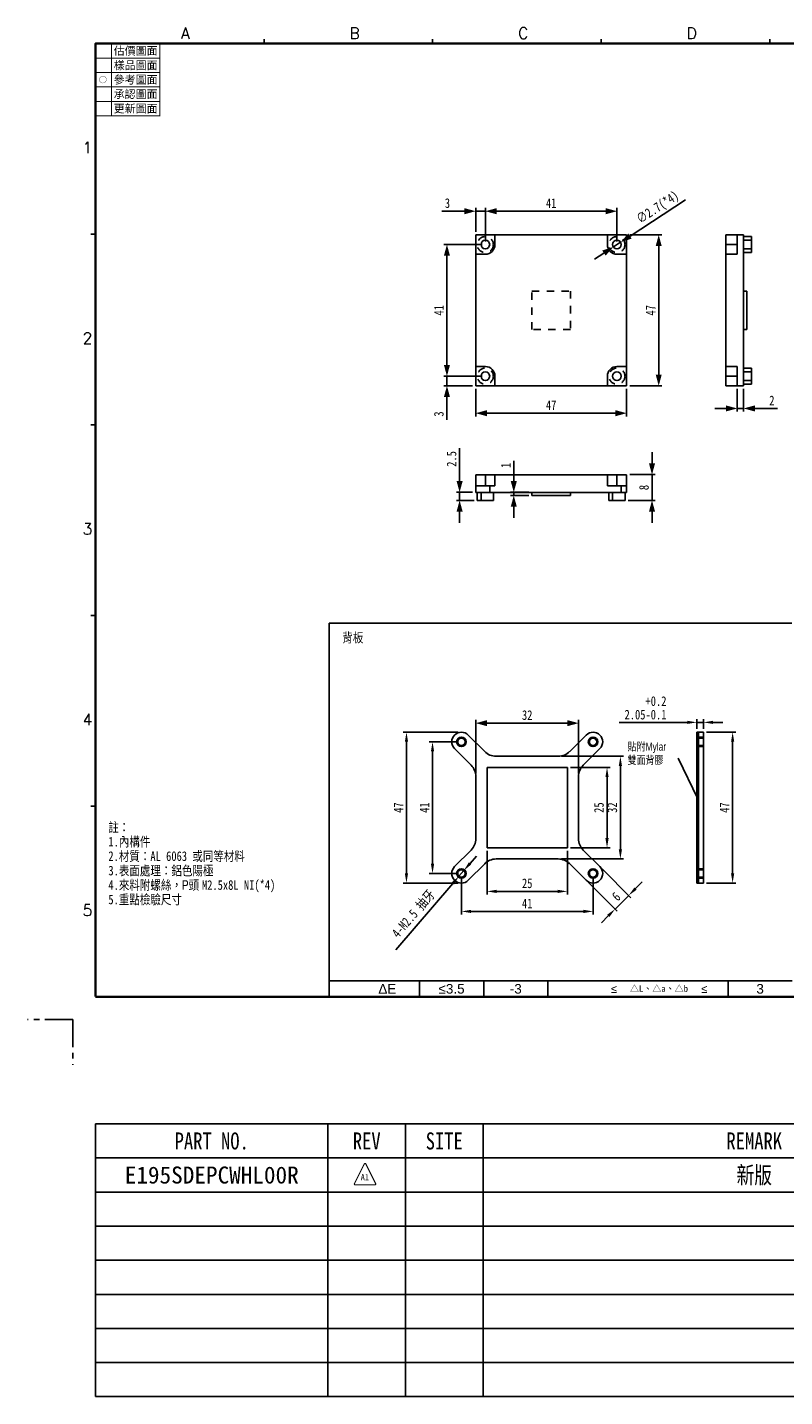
# Model space of a CAD drawing. Header units: millimetres. Extents: x 0 to 462, y -103 to 339.
# Tile 1 of 191: x 0 to 236, y -103 to 323. Entities that reach past the tile are written whole.
import ezdxf

# ---------------------------------------------------------------- set-up
doc = ezdxf.new("R2010")
doc.units = ezdxf.units.MM
doc.header["$LTSCALE"] = 23.1
doc.header["$PDMODE"] = 3
doc.header["$PDSIZE"] = 0.3125
for name, pattern in [('CENTER', [0.6, 0.375, -0.075, 0.075, -0.075]), ('HIDDEN', [0.2, 0.1, -0.1]), ('PHANTOM', [63.5, 31.75, -6.35, 6.35, -6.35, 6.35, -6.35])]:
    doc.linetypes.add(name, pattern=pattern)
doc.layers.get('0').update_dxf_attribs({"linetype": 'CONTINUOUS'})
doc.layers.get('Defpoints').update_dxf_attribs({"linetype": 'CONTINUOUS'})
for name, color, linetype in [('1', 1, 'CONTINUOUS'), ('D', 1, 'CONTINUOUS'), ('DIM', 1, 'CONTINUOUS'), ('E195BKEPCAPL02R_DXF_FORMAT', 7, 'CONTINUOUS'), ('E195SDEPSKLU00R_DXF_FORMAT', 7, 'CONTINUOUS'), ('E195SDEPSKLU00R_DXF_TEXT', 7, 'CONTINUOUS'), ('E195XTEPSKLU00R_DXF_FORMAT', 7, 'CONTINUOUS'), ('E1961221000004R_DXF_HIDDEN_LINE', 7, 'CONTINUOUS'), ('E19612210000DXF_CONTINUOUS_LINE', 7, 'CONTINUOUS')]:
    doc.layers.add(name, color=color, linetype=linetype)
doc.styles.get("Standard").update_dxf_attribs({"font": 'txt', "width": 0.8})
doc.styles.add('TEXTSTYLE_2', font='txt_____.ttf')
doc.styles.add('TEXTSTYLE_3', font='arial.ttf')
doc.styles.add('TEXTSTYLE_4', font='kaiu.ttf')
doc.dimstyles.new('DIM', dxfattribs={"dimtxt": 3, "dimasz": 3.5, "dimexe": 1, "dimexo": 1, "dimgap": 1, "dimtad": 1, "dimdsep": 46, "dimtxsty": 'Standard', "dimblk": '_FILLED', "dimcen": 5.346, "dimadec": 0, "dimazin": 3, "dimtp": 0.001, "dimtm": 0.001, "dimtfac": 1, "dimtmove": 0, "dimatfit": 3, "dimfxl": 0, "dimtolj": 1, "dimtzin": 0, "dimarcsym": 0})
doc.dimstyles.new('尺寸標注', dxfattribs={"dimtxt": 3, "dimasz": 3, "dimexe": 1, "dimexo": 1, "dimgap": 1, "dimtad": 1, "dimzin": 1, "dimdsep": 46, "dimtxsty": 'Standard', "dimcen": 0, "dimclrd": 256, "dimclre": 256, "dimclrt": 4, "dimadec": 0, "dimazin": 0, "dimtfac": 1, "dimtmove": 0, "dimatfit": 3, "dimfxl": 0, "dimlwd": -1, "dimlwe": -1, "dimarcsym": 0})

# ---------------------------------------------------------------- blocks, each defined once
blk = doc.blocks.new('REV_BL0', base_point=(671.88, 209.23))
at = {"layer": 'E195BKEPCAPL02R_DXF_FORMAT', "color": 7, "linetype": 'Continuous', "const_width": 0.813}
for points in [[(664.46, 202.89), (671.28, 216.54)], [(672.49, 216.54), (679.31, 202.89)], [(678.71, 201.92), (665.06, 201.92)]]:
    blk.add_lwpolyline(points, dxfattribs=at)
for points in [[(672.49, 216.54, 0.618034), (671.28, 216.54)], [(664.46, 202.89, 0.557537), (665.06, 201.92)], [(678.71, 201.92, 0.557537), (679.31, 202.89)]]:
    blk.add_lwpolyline(points, format="xyb", dxfattribs=at)
at = {"layer": 'E195BKEPCAPL02R_DXF_FORMAT', "color": 7, "linetype": 'Continuous', "width": 0.8}
blk.add_text('A1', height=4.389, dxfattribs=at).set_placement((668.85, 205.17))
blk = doc.blocks.new('_FILLED')
at = {"color": 0, "linetype": 'ByBlock'}
blk.add_solid([(0, 0), (-1, 0.27), (-1, -0.27)], dxfattribs=at)
blk = doc.blocks.new('*D2')
at = {"layer": 'D', "color": 0, "lineweight": -2}
for p, q in [((139.63, 210.58), (139.63, 202.04)), ((186.63, 210.58), (186.63, 202.04)), ((183.13, 203.04), (143.13, 203.04))]:
    blk.add_line(p, q, dxfattribs=at)
at = {"layer": 'Defpoints', "color": 0}
for p in [(139.63, 211.58), (186.63, 211.58), (139.63, 203.04)]:
    blk.add_point(p, dxfattribs=at)
at = {"layer": 'D', "color": 0, "lineweight": -2, "xscale": 3.5, "yscale": 3.5, "zscale": 3.5, "rotation": 180}
blk.add_blockref('_FILLED', (139.63, 203.04), dxfattribs=at)
at = {"layer": 'D', "color": 0, "lineweight": -2, "xscale": 3.5, "yscale": 3.5, "zscale": 3.5}
blk.add_blockref('_FILLED', (186.63, 203.04), dxfattribs=at)
at = {"layer": 'D', "color": 0, "insert": (163.13, 205.54), "char_height": 3, "attachment_point": 5}
blk.add_mtext('\\A1;47', dxfattribs=at)
blk = doc.blocks.new('*D3')
at = {"layer": 'D', "color": 0, "lineweight": -2}
for p, q in [((187.63, 258.58), (197.63, 258.58)), ((196.63, 215.08), (196.63, 255.08)), ((187.63, 211.58), (197.63, 211.58))]:
    blk.add_line(p, q, dxfattribs=at)
at = {"layer": 'Defpoints', "color": 0}
for p in [(186.63, 258.58), (196.63, 258.58), (186.63, 211.58)]:
    blk.add_point(p, dxfattribs=at)
at = {"layer": 'D', "color": 0, "lineweight": -2, "xscale": 3.5, "yscale": 3.5, "zscale": 3.5}
for p, rotation in [((196.63, 258.58), 90), ((196.63, 211.58), 270)]:
    blk.add_blockref('_FILLED', p, dxfattribs=dict(at, rotation=rotation))
at = {"layer": 'D', "color": 0, "insert": (194.13, 235.08), "char_height": 3, "attachment_point": 5, "rotation": 90}
blk.add_mtext('\\A1;47', dxfattribs=at)
blk = doc.blocks.new('*D4')
at = {"layer": 'D', "color": 0, "lineweight": -2}
for p, q in [((194.54, 187.39), (194.54, 190.89)), ((187.63, 183.89), (195.54, 183.89)), ((194.54, 175.89), (194.54, 183.89)), ((187.13, 175.89), (195.54, 175.89)), ((194.54, 172.39), (194.54, 168.89))]:
    blk.add_line(p, q, dxfattribs=at)
at = {"layer": 'Defpoints', "color": 0}
for p in [(186.63, 183.89), (194.54, 183.89), (186.13, 175.89)]:
    blk.add_point(p, dxfattribs=at)
at = {"layer": 'D', "color": 0, "lineweight": -2, "xscale": 3.5, "yscale": 3.5, "zscale": 3.5}
for p, rotation in [((194.54, 183.89), 270), ((194.54, 175.89), 90)]:
    blk.add_blockref('_FILLED', p, dxfattribs=dict(at, rotation=rotation))
at = {"layer": 'D', "color": 0, "insert": (192.04, 179.89), "char_height": 3, "attachment_point": 5, "rotation": 90}
blk.add_mtext('\\A1;8', dxfattribs=at)
blk = doc.blocks.new('*D5')
at = {"layer": 'D', "color": 0, "lineweight": -2}
for p, q in [((142.63, 256.58), (142.63, 266.97)), ((180.13, 265.97), (146.13, 265.97)), ((183.63, 256.58), (183.63, 266.97))]:
    blk.add_line(p, q, dxfattribs=at)
at = {"layer": 'Defpoints', "color": 0}
for p in [(142.63, 265.97), (142.63, 255.58), (183.63, 255.58)]:
    blk.add_point(p, dxfattribs=at)
at = {"layer": 'D', "color": 0, "lineweight": -2, "xscale": 3.5, "yscale": 3.5, "zscale": 3.5, "rotation": 180}
blk.add_blockref('_FILLED', (142.63, 265.97), dxfattribs=at)
at = {"layer": 'D', "color": 0, "lineweight": -2, "xscale": 3.5, "yscale": 3.5, "zscale": 3.5}
blk.add_blockref('_FILLED', (183.63, 265.97), dxfattribs=at)
at = {"layer": 'D', "color": 0, "insert": (163.13, 268.47), "char_height": 3, "attachment_point": 5}
blk.add_mtext('\\A1;41', dxfattribs=at)
blk = doc.blocks.new('*D6')
at = {"layer": 'D', "color": 0, "lineweight": -2}
for p, q in [((136.13, 265.97), (129.03, 265.97)), ((139.63, 259.58), (139.63, 266.97)), ((142.63, 265.97), (139.63, 265.97)), ((142.63, 256.58), (142.63, 266.97)), ((146.13, 265.97), (149.63, 265.97))]:
    blk.add_line(p, q, dxfattribs=at)
at = {"layer": 'Defpoints', "color": 0}
for p in [(139.63, 265.97), (139.63, 258.58), (142.63, 255.58)]:
    blk.add_point(p, dxfattribs=at)
at = {"layer": 'D', "color": 0, "lineweight": -2, "xscale": 3.5, "yscale": 3.5, "zscale": 3.5}
blk.add_blockref('_FILLED', (139.63, 265.97), dxfattribs=at)
at = {"layer": 'D', "color": 0, "lineweight": -2, "xscale": 3.5, "yscale": 3.5, "zscale": 3.5, "rotation": 180}
blk.add_blockref('_FILLED', (142.63, 265.97), dxfattribs=at)
at = {"layer": 'D', "color": 0, "insert": (130.83, 268.47), "char_height": 3, "attachment_point": 5}
blk.add_mtext('\\A1;3', dxfattribs=at)
blk = doc.blocks.new('*D7')
at = {"layer": 'D', "color": 0, "lineweight": -2}
for p, q in [((130.67, 218.08), (130.67, 221.58)), ((141.63, 214.58), (129.67, 214.58)), ((130.67, 214.58), (130.67, 211.58)), ((138.63, 211.58), (129.67, 211.58)), ((130.67, 208.08), (130.67, 200.98))]:
    blk.add_line(p, q, dxfattribs=at)
at = {"layer": 'Defpoints', "color": 0}
for p in [(142.63, 214.58), (130.67, 211.58), (139.63, 211.58)]:
    blk.add_point(p, dxfattribs=at)
at = {"layer": 'D', "color": 0, "lineweight": -2, "xscale": 3.5, "yscale": 3.5, "zscale": 3.5}
for p, rotation in [((130.67, 214.58), 270), ((130.67, 211.58), 90)]:
    blk.add_blockref('_FILLED', p, dxfattribs=dict(at, rotation=rotation))
at = {"layer": 'D', "color": 0, "insert": (128.17, 202.78), "char_height": 3, "attachment_point": 5, "rotation": 90}
blk.add_mtext('\\A1;3', dxfattribs=at)
blk = doc.blocks.new('*D8')
at = {"layer": 'D', "color": 0, "lineweight": -2}
for p, q in [((141.63, 255.58), (129.67, 255.58)), ((130.67, 218.08), (130.67, 252.08)), ((141.63, 214.58), (129.67, 214.58))]:
    blk.add_line(p, q, dxfattribs=at)
at = {"layer": 'Defpoints', "color": 0}
for p in [(130.67, 255.58), (142.63, 255.58), (142.63, 214.58)]:
    blk.add_point(p, dxfattribs=at)
at = {"layer": 'D', "color": 0, "lineweight": -2, "xscale": 3.5, "yscale": 3.5, "zscale": 3.5}
for p, rotation in [((130.67, 255.58), 90), ((130.67, 214.58), 270)]:
    blk.add_blockref('_FILLED', p, dxfattribs=dict(at, rotation=rotation))
at = {"layer": 'D', "color": 0, "insert": (128.17, 235.08), "char_height": 3, "attachment_point": 5, "rotation": 90}
blk.add_mtext('\\A1;41', dxfattribs=at)
blk = doc.blocks.new('*D9')
at = {"layer": 'D', "color": 0, "lineweight": -2}
for p, q in [((134.62, 181.89), (134.62, 192.19)), ((138.63, 178.39), (133.62, 178.39)), ((139.13, 175.89), (133.62, 175.89)), ((134.62, 175.89), (134.62, 178.39)), ((134.62, 172.39), (134.62, 168.89))]:
    blk.add_line(p, q, dxfattribs=at)
at = {"layer": 'Defpoints', "color": 0}
for p in [(134.62, 178.39), (139.63, 178.39), (140.13, 175.89)]:
    blk.add_point(p, dxfattribs=at)
at = {"layer": 'D', "color": 0, "lineweight": -2, "xscale": 3.5, "yscale": 3.5, "zscale": 3.5}
for p, rotation in [((134.62, 178.39), 270), ((134.62, 175.89), 90)]:
    blk.add_blockref('_FILLED', p, dxfattribs=dict(at, rotation=rotation))
at = {"layer": 'D', "color": 0, "insert": (132.12, 188.79), "char_height": 3, "attachment_point": 5, "rotation": 90}
blk.add_mtext('\\A1;2.5', dxfattribs=at)
blk = doc.blocks.new('*D10')
at = {"layer": 'D', "color": 0, "lineweight": -2}
for p, q in [((151.49, 181.89), (151.49, 188.19)), ((156.13, 178.39), (150.49, 178.39)), ((156.13, 177.39), (150.49, 177.39)), ((151.49, 177.39), (151.49, 178.39)), ((151.49, 173.89), (151.49, 170.39))]:
    blk.add_line(p, q, dxfattribs=at)
at = {"layer": 'Defpoints', "color": 0}
for p in [(151.49, 178.39), (157.13, 178.39), (157.13, 177.39)]:
    blk.add_point(p, dxfattribs=at)
at = {"layer": 'D', "color": 0, "lineweight": -2, "xscale": 3.5, "yscale": 3.5, "zscale": 3.5}
for p, rotation in [((151.49, 178.39), 270), ((151.49, 177.39), 90)]:
    blk.add_blockref('_FILLED', p, dxfattribs=dict(at, rotation=rotation))
at = {"layer": 'D', "color": 0, "insert": (148.99, 186.79), "char_height": 3, "attachment_point": 5, "rotation": 90}
blk.add_mtext('\\A1;1', dxfattribs=at)
blk = doc.blocks.new('*D11')
at = {"layer": 'D', "color": 0, "lineweight": -2}
for p, q in [((221.07, 210.58), (221.07, 203.52)), ((223.07, 210.58), (223.07, 203.52)), ((217.57, 204.52), (214.07, 204.52)), ((221.07, 204.52), (223.07, 204.52)), ((226.57, 204.52), (233.67, 204.52))]:
    blk.add_line(p, q, dxfattribs=at)
at = {"layer": 'Defpoints', "color": 0}
for p in [(221.07, 211.58), (223.07, 211.58), (223.07, 204.52)]:
    blk.add_point(p, dxfattribs=at)
at = {"layer": 'D', "color": 0, "lineweight": -2, "xscale": 3.5, "yscale": 3.5, "zscale": 3.5}
blk.add_blockref('_FILLED', (221.07, 204.52), dxfattribs=at)
at = {"layer": 'D', "color": 0, "lineweight": -2, "xscale": 3.5, "yscale": 3.5, "zscale": 3.5, "rotation": 180}
blk.add_blockref('_FILLED', (223.07, 204.52), dxfattribs=at)
at = {"layer": 'D', "color": 0, "insert": (231.87, 207.02), "char_height": 3, "attachment_point": 5}
blk.add_mtext('\\A1;2', dxfattribs=at)
blk = doc.blocks.new('*D12')
at = {"layer": 'D', "color": 0, "lineweight": -2}
for p, q in [((205.02, 269.55), (187.69, 258.23)), ((182.5, 254.84), (184.76, 256.31)), ((179.57, 252.92), (176.64, 251.01))]:
    blk.add_line(p, q, dxfattribs=at)
at = {"layer": 'Defpoints', "color": 0}
for p in [(184.76, 256.31), (182.5, 254.84)]:
    blk.add_point(p, dxfattribs=at)
at = {"layer": 'D', "color": 0, "lineweight": -2, "xscale": 3.5, "yscale": 3.5, "zscale": 3.5}
for p, rotation in [((184.76, 256.31), 213.1570576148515), ((182.5, 254.84), 33.15705761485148)]:
    blk.add_blockref('_FILLED', p, dxfattribs=dict(at, rotation=rotation))
at = {"layer": 'D', "color": 0, "insert": (196.45, 266.94), "char_height": 3, "attachment_point": 5, "rotation": 33.1571}
blk.add_mtext('\\A1;∅2.7(*4)', dxfattribs=at)
blk = doc.blocks.new('*D23')
at = {"layer": 'Defpoints', "color": 0}
for p in [(143.17, 67.66), (168.17, 67.66), (168.17, 54.06)]:
    blk.add_point(p, dxfattribs=at)
at = {"layer": 'DIM'}
for p, q in [((143.17, 66.66), (143.17, 53.06)), ((168.17, 66.66), (168.17, 53.06)), ((146.17, 54.06), (165.17, 54.06))]:
    blk.add_line(p, q, dxfattribs=at)
for points in [[(146.17, 54.56), (146.17, 53.56), (143.17, 54.06)], [(165.17, 54.56), (165.17, 53.56), (168.17, 54.06)]]:
    blk.add_solid(points, dxfattribs=at)
at = {"layer": 'DIM', "color": 4, "insert": (155.67, 56.56), "char_height": 3, "attachment_point": 5}
blk.add_mtext('25', dxfattribs=at)
blk = doc.blocks.new('*D24')
at = {"layer": 'Defpoints', "color": 0}
for p in [(135.17, 59.66), (176.17, 59.66), (176.17, 47.82)]:
    blk.add_point(p, dxfattribs=at)
at = {"layer": 'DIM'}
for p, q in [((135.17, 58.66), (135.17, 46.82)), ((176.17, 58.66), (176.17, 46.82)), ((138.17, 47.82), (173.17, 47.82))]:
    blk.add_line(p, q, dxfattribs=at)
for points in [[(138.17, 48.32), (138.17, 47.32), (135.17, 47.82)], [(173.17, 48.32), (173.17, 47.32), (176.17, 47.82)]]:
    blk.add_solid(points, dxfattribs=at)
at = {"layer": 'DIM', "color": 4, "insert": (155.67, 50.32), "char_height": 3, "attachment_point": 5}
blk.add_mtext('41', dxfattribs=at)
blk = doc.blocks.new('*D25')
at = {"layer": 'Defpoints', "color": 0}
for p in [(135.17, 100.66), (126.18, 59.66), (135.17, 59.66)]:
    blk.add_point(p, dxfattribs=at)
at = {"layer": 'DIM'}
for p, q in [((134.17, 100.66), (125.18, 100.66)), ((126.18, 97.66), (126.18, 62.66)), ((134.17, 59.66), (125.18, 59.66))]:
    blk.add_line(p, q, dxfattribs=at)
for points in [[(125.68, 97.66), (126.68, 97.66), (126.18, 100.66)], [(125.68, 62.66), (126.68, 62.66), (126.18, 59.66)]]:
    blk.add_solid(points, dxfattribs=at)
at = {"layer": 'DIM', "color": 4, "insert": (123.68, 80.16), "char_height": 3, "attachment_point": 5, "rotation": 90}
blk.add_mtext('41', dxfattribs=at)
blk = doc.blocks.new('*D26')
at = {"layer": 'Defpoints', "color": 0}
for p in [(135.17, 103.66), (118.06, 56.66), (135.17, 56.66)]:
    blk.add_point(p, dxfattribs=at)
at = {"layer": 'DIM'}
for p, q in [((134.17, 103.66), (117.06, 103.66)), ((118.06, 100.66), (118.06, 59.66)), ((134.17, 56.66), (117.06, 56.66))]:
    blk.add_line(p, q, dxfattribs=at)
for points in [[(117.56, 100.66), (118.56, 100.66), (118.06, 103.66)], [(117.56, 59.66), (118.56, 59.66), (118.06, 56.66)]]:
    blk.add_solid(points, dxfattribs=at)
at = {"layer": 'DIM', "color": 4, "insert": (115.56, 80.16), "char_height": 3, "attachment_point": 5, "rotation": 90}
blk.add_mtext('47', dxfattribs=at)
blk = doc.blocks.new('*D27')
at = {"layer": 'Defpoints', "color": 0}
for p in [(168.17, 92.66), (168.17, 67.66), (180.53, 67.66)]:
    blk.add_point(p, dxfattribs=at)
at = {"layer": 'DIM'}
for p, q in [((169.17, 92.66), (181.53, 92.66)), ((180.53, 89.66), (180.53, 70.66)), ((169.17, 67.66), (181.53, 67.66))]:
    blk.add_line(p, q, dxfattribs=at)
for points in [[(180.03, 89.66), (181.03, 89.66), (180.53, 92.66)], [(180.03, 70.66), (181.03, 70.66), (180.53, 67.66)]]:
    blk.add_solid(points, dxfattribs=at)
at = {"layer": 'DIM', "color": 4, "insert": (178.03, 80.16), "char_height": 3, "attachment_point": 5, "rotation": 90}
blk.add_mtext('25', dxfattribs=at)
blk = doc.blocks.new('*D28')
at = {"layer": 'Defpoints', "color": 0}
for p in [(165.36, 96.16), (165.36, 64.16), (184.69, 64.16)]:
    blk.add_point(p, dxfattribs=at)
at = {"layer": 'DIM'}
for p, q in [((166.36, 96.16), (185.69, 96.16)), ((184.69, 93.16), (184.69, 67.16)), ((166.36, 64.16), (185.69, 64.16))]:
    blk.add_line(p, q, dxfattribs=at)
for points in [[(184.19, 93.16), (185.19, 93.16), (184.69, 96.16)], [(184.19, 67.16), (185.19, 67.16), (184.69, 64.16)]]:
    blk.add_solid(points, dxfattribs=at)
at = {"layer": 'DIM', "color": 4, "insert": (182.19, 80.16), "char_height": 3, "attachment_point": 5, "rotation": 90}
blk.add_mtext('32', dxfattribs=at)
blk = doc.blocks.new('*D29')
at = {"layer": 'D', "color": 0, "lineweight": -2}
for p, q in [((139.67, 90.84), (139.67, 107.47)), ((171.67, 90.84), (171.67, 107.47)), ((143.17, 106.47), (168.17, 106.47))]:
    blk.add_line(p, q, dxfattribs=at)
at = {"layer": 'Defpoints', "color": 0}
for p in [(171.67, 106.47), (139.67, 89.84), (171.67, 89.84)]:
    blk.add_point(p, dxfattribs=at)
at = {"layer": 'D', "color": 0, "lineweight": -2, "xscale": 3.5, "yscale": 3.5, "zscale": 3.5, "rotation": 180}
blk.add_blockref('_FILLED', (139.67, 106.47), dxfattribs=at)
at = {"layer": 'D', "color": 0, "lineweight": -2, "xscale": 3.5, "yscale": 3.5, "zscale": 3.5}
blk.add_blockref('_FILLED', (171.67, 106.47), dxfattribs=at)
at = {"layer": 'D', "color": 0, "insert": (155.67, 108.97), "char_height": 3, "attachment_point": 5}
blk.add_mtext('\\A1;32', dxfattribs=at)
blk = doc.blocks.new('*D30')
at = {"layer": 'Defpoints', "color": 0}
for p in [(178.29, 61.78), (174.05, 57.54), (183.04, 48.55)]:
    blk.add_point(p, dxfattribs=at)
at = {"layer": 'DIM'}
for p, q in [((179, 61.07), (187.98, 52.09)), ((174.76, 56.83), (183.74, 47.85)), ((189.4, 54.92), (191.52, 57.04)), ((187.28, 52.8), (183.04, 48.55)), ((180.91, 46.43), (178.79, 44.31))]:
    blk.add_line(p, q, dxfattribs=at)
for points in [[(189.05, 55.27), (189.75, 54.56), (187.28, 52.8)], [(180.56, 46.78), (181.27, 46.08), (183.04, 48.55)]]:
    blk.add_solid(points, dxfattribs=at)
at = {"layer": 'DIM', "color": 4, "insert": (183.39, 52.44), "char_height": 3, "attachment_point": 5, "rotation": 45}
blk.add_mtext('6', dxfattribs=at)
blk = doc.blocks.new('*D31')
at = {"layer": 'Defpoints', "color": 0, "linetype": 'ByBlock'}
for p in [(210.56, 106.72), (208.51, 103.66), (210.56, 103.66)]:
    blk.add_point(p, dxfattribs=at)
at = {"layer": 'DIM', "linetype": 'ByBlock'}
for p, q in [((205.51, 106.72), (184.31, 106.72)), ((208.51, 104.66), (208.51, 107.72)), ((210.56, 106.72), (208.51, 106.72)), ((210.56, 104.66), (210.56, 107.72)), ((213.56, 106.72), (216.56, 106.72))]:
    blk.add_line(p, q, dxfattribs=at)
for points in [[(205.51, 107.22), (205.51, 106.22), (208.51, 106.72)], [(213.56, 107.22), (213.56, 106.22), (210.56, 106.72)]]:
    blk.add_solid(points, dxfattribs=at)
at = {"layer": 'DIM', "color": 4, "linetype": 'ByBlock', "insert": (192.51, 111.22), "char_height": 3, "attachment_point": 5}
blk.add_mtext('2.05\\S+0.2^ -0.1;', dxfattribs=at)
blk = doc.blocks.new('*D32')
at = {"layer": 'Defpoints', "color": 0}
for p in [(210.56, 103.66), (210.56, 56.66), (219.65, 56.66)]:
    blk.add_point(p, dxfattribs=at)
at = {"layer": 'DIM'}
for p, q in [((211.56, 103.66), (220.65, 103.66)), ((219.65, 100.66), (219.65, 59.66)), ((211.56, 56.66), (220.65, 56.66))]:
    blk.add_line(p, q, dxfattribs=at)
for points in [[(219.15, 100.66), (220.15, 100.66), (219.65, 103.66)], [(219.15, 59.66), (220.15, 59.66), (219.65, 56.66)]]:
    blk.add_solid(points, dxfattribs=at)
at = {"layer": 'DIM', "color": 4, "insert": (217.15, 80.16), "char_height": 3, "attachment_point": 5, "rotation": 90}
blk.add_mtext('47', dxfattribs=at)
blk = doc.blocks.new('*D33')
at = {"layer": 'Defpoints', "color": 0}
for p in [(135.92, 60.53), (134.42, 58.79)]:
    blk.add_point(p, dxfattribs=at)
at = {"layer": 'DIM'}
for p, q in [((137.88, 62.8), (139.84, 65.08)), ((135.92, 60.53), (134.42, 58.79)), ((114.72, 35.88), (132.47, 56.51))]:
    blk.add_line(p, q, dxfattribs=at)
for points in [[(137.5, 63.13), (138.26, 62.48), (135.92, 60.53)], [(132.09, 56.84), (132.85, 56.18), (134.42, 58.79)]]:
    blk.add_solid(points, dxfattribs=at)
at = {"layer": 'DIM', "color": 4, "insert": (120.32, 47.03), "char_height": 3, "attachment_point": 5, "rotation": 49.3055}
blk.add_mtext('4-M2.5 {\\fPMingLiU|b0|i0|c136|p18;抽牙}', dxfattribs=at)

msp = doc.modelspace()

# ---------------------------------------------------------------- hatches: boundary and pattern name
at = {"layer": 'DIM', "linetype": 'HIDDEN'}
h = msp.add_hatch(dxfattribs=at)
h.set_pattern_fill('ANSI31', color=3, scale=0.1, style=0)
h.set_pattern_definition([(45, (-281.50466, 303.2119), (-0.2245064, 0.2245064), [])])
h.paths.add_polyline_path([(209.056, 56.657), (208.506, 56.657), (208.506, 103.657), (209.056, 103.657)])

# ---------------------------------------------------------------- linework, layer by layer
for p, q in [((137.294, 102.779), (142.451, 97.622)), ((174.052, 102.779), (168.895, 97.622)), ((208.506, 103.657), (208.506, 56.657)), ((209.056, 103.657), (209.056, 56.657)), ((209.056, 103.657), (210.556, 103.657)), ((210.556, 103.657), (210.556, 56.657)), ((133.052, 98.536), (138.209, 93.379)), ((178.294, 98.536), (173.138, 93.379)), ((208.506, 102.132), (210.556, 102.132)), ((208.506, 99.182), (210.556, 99.182)), ((145.987, 96.157), (165.359, 96.157)), ((139.673, 89.844), (139.673, 70.471)), ((143.173, 92.657), (168.173, 92.657)), ((143.173, 92.657), (143.173, 67.657)), ((168.173, 92.657), (168.173, 67.657)), ((171.673, 89.844), (171.673, 70.471)), ((133.052, 61.779), (138.209, 66.936)), ((143.173, 67.657), (168.173, 67.657)), ((145.987, 64.157), (165.359, 64.157)), ((178.294, 61.779), (173.138, 66.936)), ((137.294, 57.536), (142.451, 62.693)), ((174.052, 57.536), (168.895, 62.693)), ((209.056, 56.657), (210.556, 56.657))]:
    msp.add_line(p, q)
at = {"linetype": 'PHANTOM', "ltscale": 0.01}
for p, q in [((208.506, 61.132), (210.556, 61.132)), ((208.506, 58.182), (210.556, 58.182))]:
    msp.add_line(p, q, dxfattribs=at)
for centre, radius in [((135.173, 100.657), 1.475), ((135.173, 100.657), 1.15), ((176.173, 100.657), 1.475), ((176.173, 100.657), 1.15), ((135.173, 59.657), 1.475), ((135.173, 59.657), 1.15), ((176.173, 59.657), 1.475), ((176.173, 59.657), 1.15)]:
    msp.add_circle(centre, radius)
for centre, radius, start, end in [((135.173, 100.657), 3, 45, 225), ((176.173, 100.657), 3, 315, 135), ((145.987, 101.157), 5, 225, 270), ((165.359, 101.157), 5, 270, 315), ((134.673, 89.844), 5, 0, 45), ((176.673, 89.844), 5, 135, 180), ((134.673, 70.471), 5, 315, 0), ((176.673, 70.471), 5, 180, 225), ((145.987, 59.157), 5, 90, 135), ((165.359, 59.157), 5, 45, 90), ((135.173, 59.657), 3, 135, 315), ((176.173, 59.657), 3, 225, 45)]:
    msp.add_arc(centre, radius, start, end)
at = {"layer": '1', "linetype": 'Continuous'}
for p, q in [((208.506, 101.807), (210.556, 101.807)), ((208.506, 99.507), (210.556, 99.507))]:
    msp.add_line(p, q, dxfattribs=at)
at = {"layer": '1', "linetype": 'PHANTOM', "ltscale": 0.01}
for p, q in [((208.506, 60.807), (210.556, 60.807)), ((208.506, 58.507), (210.556, 58.507))]:
    msp.add_line(p, q, dxfattribs=at)
at = {"layer": 'D', "color": 0}
for p in [(238.112, 137.669), (94.04, 26.212)]:
    msp.add_line(p, (94.04, 137.669), dxfattribs=at)
at = {"layer": 'DIM', "color": 0}
msp.add_line((208.506, 103.657), (209.056, 103.657), dxfattribs=at)
at = {"layer": 'DIM', "color": 3}
msp.add_line((208.83, 82.857), (202.675, 95.57), dxfattribs=at)
msp.add_lwpolyline([(209.056, 56.657), (208.506, 56.657), (208.506, 103.657), (209.056, 103.657)], close=True, dxfattribs=at)
at = {"layer": 'E195SDEPSKLU00R_DXF_FORMAT', "color": 7, "linetype": 'Continuous'}
for p, q in [((21.368, 318.338), (21.056, 318.026)), ((21.368, 318.026), (21.056, 318.338)), ((73.712, 319.596), (73.712, 318.182)), ((126.212, 319.596), (126.212, 318.182)), ((178.712, 319.596), (178.712, 318.182)), ((231.212, 319.596), (231.212, 318.182)), ((21.433, 290.12), (20.991, 289.678)), ((21.433, 289.678), (20.991, 290.12)), ((19.798, 258.788), (21.212, 258.788)), ((19.798, 199.394), (21.212, 199.394)), ((19.798, 140), (21.212, 140)), ((19.798, 80.606), (21.212, 80.606))]:
    msp.add_line(p, q, dxfattribs=at)
at = {"layer": 'E195SDEPSKLU00R_DXF_FORMAT', "color": 2, "linetype": 'Continuous'}
for p, q in [((94.04, 26.212), (94.04, 21.212)), ((94.04, 26.212), (238.212, 26.212)), ((122.113, 26.212), (122.113, 21.212)), ((142.113, 26.212), (142.113, 21.212)), ((162.113, 26.212), (162.113, 21.212)), ((218.212, 26.212), (218.212, 21.212)), ((78.212, 21.212), (238.212, 21.212))]:
    msp.add_line(p, q, dxfattribs=at)
at = {"layer": 'E195SDEPSKLU00R_DXF_FORMAT', "color": 3, "linetype": 'CENTER'}
for q in [(0, 14.141), (14.141, 0)]:
    msp.add_line((14.141, 14.141), q, dxfattribs=at)
at = {"layer": 'E195SDEPSKLU00R_DXF_FORMAT', "color": 5, "linetype": 'Continuous', "const_width": 0.707}
for points in [[(21.212, 21.212), (21.212, 318.182)], [(21.212, 318.182), (441.212, 318.182)], [(441.212, 21.212), (21.212, 21.212)]]:
    msp.add_lwpolyline(points, dxfattribs=at)
at = {"layer": 'E195SDEPSKLU00R_DXF_FORMAT', "color": 40, "linetype": 'Continuous', "const_width": 0.3}
for points in [[(21.062, 318.182), (41.362, 318.182)], [(21.212, 318.182), (21.212, 295.682)], [(26.212, 318.182), (26.212, 295.682)], [(41.212, 318.182), (41.212, 295.682)], [(21.212, 313.682), (41.212, 313.682)], [(21.212, 309.182), (41.212, 309.182)], [(21.212, 304.682), (41.212, 304.682)], [(21.212, 300.182), (41.212, 300.182)], [(21.062, 295.682), (41.362, 295.682)]]:
    msp.add_lwpolyline(points, dxfattribs=at)
at = {"layer": 'E195XTEPSKLU00R_DXF_FORMAT', "color": 2, "linetype": 'Continuous'}
for p, q in [((21.212, -18.377), (441.212, -18.377)), ((21.212, -18.377), (21.212, -103.343)), ((93.626, -18.377), (93.626, -103.343)), ((117.764, -18.377), (117.764, -103.343)), ((141.902, -18.377), (141.902, -103.343)), ((21.212, -28.998), (441.212, -28.998)), ((21.212, -39.618), (441.212, -39.618)), ((21.212, -50.239), (441.212, -50.239)), ((21.212, -60.86), (441.212, -60.86)), ((21.212, -71.481), (441.212, -71.481)), ((21.212, -82.101), (441.212, -82.101)), ((21.212, -92.722), (441.212, -92.722)), ((21.212, -103.343), (441.212, -103.343))]:
    msp.add_line(p, q, dxfattribs=at)
at = {"layer": 'E1961221000004R_DXF_HIDDEN_LINE', "color": 8, "linetype": 'HIDDEN'}
for p, q in [((225.567, 256.926), (221.067, 256.926)), ((225.567, 254.226), (221.067, 254.226)), ((157.13, 229.076), (157.13, 241.076)), ((157.13, 241.076), (169.13, 241.076)), ((169.13, 241.076), (169.13, 229.076)), ((169.13, 229.076), (157.13, 229.076)), ((225.567, 215.926), (221.067, 215.926)), ((225.567, 213.226), (221.067, 213.226)), ((141.28, 175.885), (141.28, 180.385)), ((143.98, 180.385), (143.98, 175.885)), ((182.28, 175.885), (182.28, 180.385)), ((184.98, 180.385), (184.98, 175.885))]:
    msp.add_line(p, q, dxfattribs=at)
for centre in [(142.63, 255.576), (183.63, 255.576), (142.63, 214.576), (183.63, 214.576)]:
    msp.add_circle(centre, 2.5, dxfattribs=at)
at = {"layer": 'E19612210000DXF_CONTINUOUS_LINE', "color": 7, "linetype": 'Continuous'}
for p, q in [((139.63, 211.576), (139.63, 258.576)), ((139.63, 258.576), (186.63, 258.576)), ((145.63, 258.576), (145.63, 255.576)), ((180.63, 255.576), (180.63, 258.576)), ((186.63, 258.576), (186.63, 211.576)), ((217.567, 211.576), (217.567, 258.576)), ((217.567, 258.576), (223.067, 258.576)), ((221.067, 258.576), (221.067, 252.576)), ((223.067, 258.576), (223.067, 211.576)), ((223.067, 258.076), (225.567, 258.076)), ((225.567, 253.076), (225.567, 258.076)), ((142.63, 252.576), (139.63, 252.576)), ((186.63, 252.576), (183.63, 252.576)), ((217.567, 255.576), (221.067, 255.576)), ((221.067, 252.576), (217.567, 252.576)), ((223.067, 253.076), (225.567, 253.076)), ((223.067, 241.076), (224.067, 241.076)), ((224.067, 241.076), (224.067, 229.076)), ((223.067, 229.076), (224.067, 229.076)), ((139.63, 217.576), (142.63, 217.576)), ((183.63, 217.576), (186.63, 217.576)), ((221.067, 217.576), (217.567, 217.576)), ((221.067, 217.576), (221.067, 211.576)), ((145.63, 214.576), (145.63, 211.576)), ((180.63, 211.576), (180.63, 214.576)), ((221.067, 214.576), (217.567, 214.576)), ((223.067, 217.076), (225.567, 217.076)), ((225.567, 212.076), (225.567, 217.076)), ((186.63, 211.576), (139.63, 211.576)), ((217.567, 211.576), (223.067, 211.576)), ((223.067, 212.076), (225.567, 212.076)), ((139.63, 178.385), (139.63, 183.885)), ((139.63, 183.885), (186.63, 183.885)), ((142.63, 180.385), (142.63, 183.885)), ((145.63, 180.385), (145.63, 183.885)), ((180.63, 180.385), (180.63, 183.885)), ((183.63, 183.885), (183.63, 180.385)), ((186.63, 178.385), (186.63, 183.885)), ((145.63, 180.385), (139.63, 180.385)), ((186.63, 180.385), (180.63, 180.385)), ((186.63, 178.385), (139.63, 178.385)), ((140.13, 175.885), (140.13, 178.385)), ((140.13, 175.885), (145.13, 175.885)), ((145.13, 175.885), (145.13, 178.385)), ((157.13, 178.385), (157.13, 177.385)), ((169.13, 177.385), (157.13, 177.385)), ((169.13, 178.385), (169.13, 177.385)), ((181.13, 175.885), (181.13, 178.385)), ((181.13, 175.885), (186.13, 175.885)), ((186.13, 175.885), (186.13, 178.385))]:
    msp.add_line(p, q, dxfattribs=at)
for centre in [(142.63, 255.576), (183.63, 255.576), (142.63, 214.576), (183.63, 214.576)]:
    msp.add_circle(centre, 1.35, dxfattribs=at)
for centre, start, end in [((142.63, 255.576), 270, 0), ((183.63, 255.576), 180, 270), ((142.63, 214.576), 0, 90), ((183.63, 214.576), 90, 180)]:
    msp.add_arc(centre, 3, start, end, dxfattribs=at)

# ---------------------------------------------------------------- block references
at = {"layer": 'E195BKEPCAPL02R_DXF_FORMAT', "color": 2, "linetype": 'Continuous', "xscale": 0.4442274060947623, "yscale": 0.4442274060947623, "zscale": 0.4442274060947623}
msp.add_blockref('REV_BL0', (105.169, -34.141), dxfattribs=at)

# ---------------------------------------------------------------- texts
at = {"layer": 'D', "color": 0, "insert": (98.071, 134.618), "char_height": 3, "attachment_point": 1}
msp.add_mtext_dynamic_manual_height_columns('{\\fPMingLiU|b0|i0|c136|p18;背板}', width=19.30086, gutter_width=1, heights=[0], dxfattribs=at)
at = {"layer": 'DIM', "color": 3, "insert": (186.938, 100.41), "char_height": 2.5, "width": 42.22946, "attachment_point": 1}
msp.add_mtext('{\\fPMingLiU|b0|i0|c136|p18;貼附Mylar\\P雙面背膠}', dxfattribs=at)
at = {"layer": 'E195SDEPSKLU00R_DXF_FORMAT', "color": 7, "linetype": 'Continuous', "line_spacing_factor": 0.9}
for s, insert, char_height, width, attachment_point, style in [('A', (47.829, 323.177), 3.535, 3.53535, 1, 'TEXTSTYLE_2'), ('B', (100.329, 323.177), 3.535, 3.53535, 1, 'TEXTSTYLE_2'), ('C', (152.829, 323.177), 3.535, 3.53535, 1, 'TEXTSTYLE_2'), ('D', (205.329, 323.177), 3.535, 3.53535, 1, 'TEXTSTYLE_2'), ('估價圖面', (33.712, 317.182), 2.5, 21.22642, 2, 'TEXTSTYLE_4'), ('樣品圖面', (33.712, 312.682), 2.5, 21.22642, 2, 'TEXTSTYLE_4'), ('參考圖面', (33.712, 308.182), 2.5, 21.22642, 2, 'TEXTSTYLE_4'), ('承認圖面', (33.712, 303.682), 2.5, 21.22642, 2, 'TEXTSTYLE_4'), ('更新圖面', (33.712, 299.182), 2.5, 21.22642, 2, 'TEXTSTYLE_4'), ('1', (17.188, 287.537), 3.535, 2.3569, 1, 'TEXTSTYLE_2'), ('2', (17.188, 228.143), 3.535, 3.53535, 1, 'TEXTSTYLE_2'), ('3', (17.188, 168.749), 3.535, 3.53535, 1, 'TEXTSTYLE_2'), ('4', (17.188, 109.355), 3.535, 3.53535, 1, 'TEXTSTYLE_2'), ('5', (17.188, 49.961), 3.535, 3.53535, 1, 'TEXTSTYLE_2'), ('ΔE', (112.113, 25.212), 3, 5.57621, 2, 'TEXTSTYLE_3'), ('≤3.5 ', (132.113, 25.212), 3, 13.91822, 2, 'TEXTSTYLE_3'), ('-3', (152.113, 25.212), 3, 3.72491, 2, 'TEXTSTYLE_3'), ('3', (228.212, 25.212), 3, 2.33086, 2, 'TEXTSTYLE_3')]:
    msp.add_mtext(s, dxfattribs=dict(at, insert=insert, char_height=char_height, width=width, attachment_point=attachment_point, style=style))
at = {"layer": 'E195SDEPSKLU00R_DXF_FORMAT', "color": 2, "linetype": 'Continuous', "line_spacing_factor": 0.9}
for s, insert, char_height, width, attachment_point, style in [(' ○ ', (22.856, 307.824), 1.8, 7.6517, 2, 'TEXTSTYLE_4'), ('≤                           ≤', (196.792, 24.932), 2.5, 44.88848, 2, 'TEXTSTYLE_3'), ('  △L、△a、△b', (184.957, 24.778), 2, 31.86792, 1, 'TEXTSTYLE_4')]:
    msp.add_mtext(s, dxfattribs=dict(at, insert=insert, char_height=char_height, width=width, attachment_point=attachment_point, style=style))
at = {"layer": 'E195SDEPSKLU00R_DXF_TEXT', "color": 2, "linetype": 'Continuous', "insert": (25.217, 75.55), "char_height": 3, "width": 108, "attachment_point": 1, "line_spacing_factor": 0.9}
msp.add_mtext('{\\fPMingLiU|b0|i0|c136|p18;註：\\P}1.{\\fPMingLiU|b0|i0|c136|p18;內構件\\P}2.{\\fPMingLiU|b0|i0|c136|p18;材質：}AL 6063 {\\fPMingLiU|b0|i0|c136|p18;或同等材料\\P}3.{\\fPMingLiU|b0|i0|c136|p18;表面處理：鋁色陽極}\\P4.{\\fPMingLiU|b0|i0|c136|p18;來料附螺絲，P頭 }M2.5x8L NI(*4)\\P5.{\\fPMingLiU|b0|i0|c136|p18;重點檢驗尺寸}', dxfattribs=at)
at = {"layer": 'E195XTEPSKLU00R_DXF_FORMAT', "color": 2, "linetype": 'Continuous', "attachment_point": 2, "line_spacing_factor": 0.9}
for s, insert, char_height, width in [('PART NO.', (57.419, -21.032), 5.3103, 33.98621), ('REV', (105.695, -21.032), 5.3103, 12.74483), ('SITE', (129.833, -21.032), 5.3103, 16.9931), ('REMARK', (226.385, -21.032), 5.3103, 25.48966), ('{\\fDFKai-SB|b0|i0|c136|p65;\\W1;\\C7;E195SDEPCWHL00R}', (57.419, -31.653), 5.31034, 25.48966), ('新版', (226.385, -31.653), 5.3103, 12.74483)]:
    msp.add_mtext(s, dxfattribs=dict(at, insert=insert, char_height=char_height, width=width))

# ---------------------------------------------------------------- dimensions: what is measured, and where the dimension line sits
at = {"layer": 'D'}
dim = msp.add_diameter_dim_2p(p1=(182.499, 254.837), p2=(184.76, 256.314), text='<>(*4)', dimstyle='DIM', dxfattribs=at)
dim.commit()
dim.dimension.update_dxf_attribs({"geometry": '*D12', "text_midpoint": (196.452, 266.939)})
for base, p1, p2, picture, middle in [((139.63, 265.971), (142.63, 255.576), (139.63, 258.576), '*D6', (130.83, 268.471)), ((142.63, 265.971), (183.63, 255.576), (142.63, 255.576), '*D5', (163.13, 268.471)), ((139.63, 203.035), (186.63, 211.576), (139.63, 211.576), '*D2', (163.13, 205.535)), ((223.067, 204.524), (221.067, 211.576), (223.067, 211.576), '*D11', (231.867, 207.024))]:
    dim = msp.add_linear_dim(base=base, p1=p1, p2=p2, dimstyle='DIM', dxfattribs=at)
    dim.commit()
    dim.dimension.update_dxf_attribs({"geometry": picture, "text_midpoint": middle})
for base, p1, p2, picture, middle in [((196.633, 258.576), (186.63, 211.576), (186.63, 258.576), '*D3', (194.133, 235.076)), ((130.668, 255.576), (142.63, 214.576), (142.63, 255.576), '*D8', (128.168, 235.076)), ((130.668, 211.576), (142.63, 214.576), (139.63, 211.576), '*D7', (128.168, 202.776)), ((134.62, 178.385), (140.13, 175.885), (139.63, 178.385), '*D9', (132.12, 188.785)), ((151.495, 178.385), (157.13, 177.385), (157.13, 178.385), '*D10', (148.995, 186.785)), ((194.538, 183.885), (186.13, 175.885), (186.63, 183.885), '*D4', (192.038, 179.885))]:
    dim = msp.add_linear_dim(base=base, p1=p1, p2=p2, angle=90, dimstyle='DIM', dxfattribs=at)
    dim.commit()
    dim.dimension.update_dxf_attribs({"geometry": picture, "text_midpoint": middle})
dim = msp.add_linear_dim(base=(171.673, 106.473), p1=(139.673, 89.844), p2=(171.673, 89.844), text='32', dimstyle='DIM', dxfattribs=at)
dim.commit()
dim.dimension.update_dxf_attribs({"geometry": '*D29', "text_midpoint": (155.673, 108.973)})
at = {"layer": 'DIM', "color": 3, "linetype": 'ByBlock'}
dim = msp.add_linear_dim(base=(210.556, 106.723), p1=(208.506, 103.657), p2=(210.556, 103.657), dimstyle='尺寸標注', override={"dimgap": 1, "dimtol": 1, "dimlim": 0, "dimtp": 0.2, "dimtm": 0.1}, dxfattribs=at)
dim.commit()
dim.dimension.update_dxf_attribs({"geometry": '*D31', "text_midpoint": (192.506, 106.723), "dimtype": 160})
at = {"layer": 'DIM'}
dim = msp.add_linear_dim(base=(118.056, 56.657), p1=(135.173, 103.657), p2=(135.173, 56.657), angle=90, text='47', dimstyle='尺寸標注', dxfattribs=at)
dim.commit()
dim.dimension.update_dxf_attribs({"geometry": '*D26', "text_midpoint": (118.056, 80.157), "dimtype": 160})
at = {"layer": 'DIM', "color": 3}
dim = msp.add_linear_dim(base=(219.651, 56.657), p1=(210.556, 103.657), p2=(210.556, 56.657), angle=90, text='47', dimstyle='尺寸標注', dxfattribs=at)
dim.commit()
dim.dimension.update_dxf_attribs({"geometry": '*D32', "text_midpoint": (219.651, 80.157), "dimtype": 160})
at = {"layer": 'DIM'}
for base, p1, p2, text, picture, middle in [((126.183, 59.657), (135.173, 100.657), (135.173, 59.657), '41', '*D25', (123.683, 80.157)), ((184.686, 64.157), (165.359, 96.157), (165.359, 64.157), '32', '*D28', (182.186, 80.157)), ((180.525, 67.657), (168.173, 92.657), (168.173, 67.657), '25', '*D27', (178.025, 80.157))]:
    dim = msp.add_linear_dim(base=base, p1=p1, p2=p2, angle=90, text=text, dimstyle='尺寸標注', dxfattribs=at)
    dim.commit()
    dim.dimension.update_dxf_attribs({"geometry": picture, "text_midpoint": middle})
at = {"layer": 'DIM', "color": 3}
dim = msp.add_diameter_dim_2p(p1=(135.923, 60.529), p2=(134.423, 58.785), text='4-M2.5 {\\fPMingLiU|b0|i0|c136|p18;抽牙}', dimstyle='尺寸標注', dxfattribs=at)
dim.commit()
dim.dimension.update_dxf_attribs({"geometry": '*D33', "text_midpoint": (120.316, 47.035)})
at = {"layer": 'DIM'}
dim = msp.add_linear_dim(base=(168.173, 54.062), p1=(143.173, 67.657), p2=(168.173, 67.657), text='25', dimstyle='尺寸標注', dxfattribs=at)
dim.commit()
dim.dimension.update_dxf_attribs({"geometry": '*D23', "text_midpoint": (155.673, 56.562)})
dim = msp.add_aligned_dim(p1=(178.294, 61.779), p2=(174.052, 57.536), distance=12.704, text='6', dimstyle='尺寸標注', dxfattribs=at)
dim.commit()
dim.dimension.update_dxf_attribs({"geometry": '*D30', "text_midpoint": (183.389, 52.442)})
dim = msp.add_linear_dim(base=(176.173, 47.825), p1=(135.173, 59.657), p2=(176.173, 59.657), text='41', dimstyle='尺寸標注', dxfattribs=at)
dim.commit()
dim.dimension.update_dxf_attribs({"geometry": '*D24', "text_midpoint": (155.673, 47.825), "dimtype": 160})

doc.saveas('drawing.dxf')
